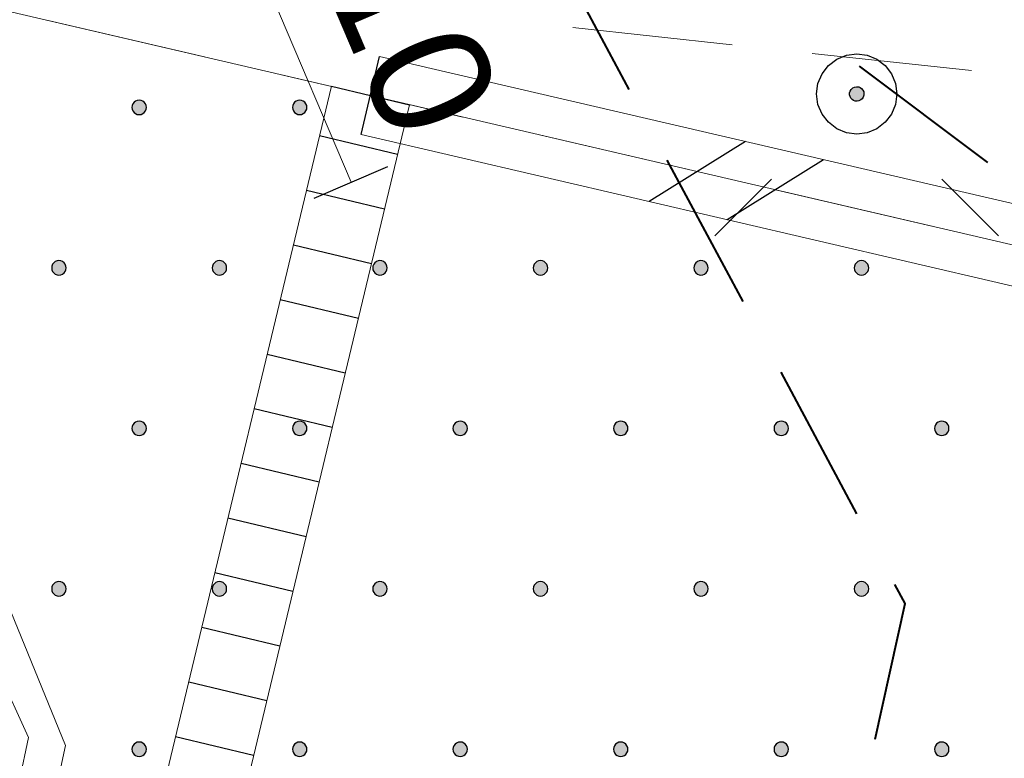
# Model space of a CAD drawing. Header units: metres. Extents: x 7419414 to 7419803, y 5549484 to 5549731.
# Tile 63 of 102: x 7419600.46 to 7419606.59, y 5549575.01 to 5549579.61. Entities that reach past the tile are written whole.
import ezdxf
from ezdxf.enums import TextEntityAlignment as Align

# ---------------------------------------------------------------- set-up
doc = ezdxf.new("R2010")
doc.units = ezdxf.units.M
doc.header["$MEASUREMENT"] = 0
doc.layers.get('0').update_dxf_attribs({"color": 250})
for name, color, linetype, lineweight in [('EGBJ', 7, 'Continuous', 13), ('LINIE ROZGRANICZAJĄCE MPZP', 212, 'Continuous', 0), ('OTDN', 7, 'Continuous', 13), ('OTZT', 7, 'Continuous', 13), ('SUEP', 1, 'Continuous', 13), ('SUKL', 36, 'Continuous', 13), ('SUKP', 36, 'Continuous', 13), ('SUKP_O', 36, 'Continuous', 13), ('sutp', 250, 'Continuous', 0)]:
    doc.layers.add(name, color=color, linetype=linetype, lineweight=lineweight)
doc.styles.add('Arial', font='arial.ttf')

msp = doc.modelspace()

# ---------------------------------------------------------------- hatches: boundary and pattern name
at = {"linetype": 'Continuous'}
for points in [[(7419605.672, 5549579.105), (7419605.6602, 5549579.1061), (7419605.6495, 5549579.1099), (7419605.6405, 5549579.1161), (7419605.6331, 5549579.1242), (7419605.6281, 5549579.1335), (7419605.6254, 5549579.1441), (7419605.6255, 5549579.1565), (7419605.6287, 5549579.1679), (7419605.6352, 5549579.1786), (7419605.6455, 5549579.1878), (7419605.6566, 5549579.1929), (7419605.6689, 5549579.195), (7419605.6819, 5549579.1934), (7419605.6913, 5549579.1897), (7419605.7001, 5549579.1835), (7419605.7081, 5549579.1739), (7419605.7131, 5549579.1629), (7419605.715, 5549579.1511), (7419605.7143, 5549579.1422), (7419605.7106, 5549579.1305), (7419605.7034, 5549579.1199), (7419605.6948, 5549579.1125), (7419605.6838, 5549579.1072)], [(7419601.1996, 5549579.0213), (7419601.1879, 5549579.0228), (7419601.1771, 5549579.0273), (7419601.1678, 5549579.0345), (7419601.1606, 5549579.0438), (7419601.1561, 5549579.0547), (7419601.1546, 5549579.0663), (7419601.1561, 5549579.0779), (7419601.1606, 5549579.0888), (7419601.1678, 5549579.0981), (7419601.1771, 5549579.1053), (7419601.1879, 5549579.1098), (7419601.1996, 5549579.1113), (7419601.2112, 5549579.1098), (7419601.2221, 5549579.1053), (7419601.2314, 5549579.0981), (7419601.2386, 5549579.0888), (7419601.2431, 5549579.0779), (7419601.2446, 5549579.0663), (7419601.2431, 5549579.0547), (7419601.2386, 5549579.0438), (7419601.2314, 5549579.0345), (7419601.2221, 5549579.0273), (7419601.2112, 5549579.0228)], [(7419602.1996, 5549579.0213), (7419602.1879, 5549579.0228), (7419602.1771, 5549579.0273), (7419602.1678, 5549579.0345), (7419602.1606, 5549579.0438), (7419602.1561, 5549579.0547), (7419602.1546, 5549579.0663), (7419602.1561, 5549579.0779), (7419602.1606, 5549579.0888), (7419602.1678, 5549579.0981), (7419602.1771, 5549579.1053), (7419602.1879, 5549579.1098), (7419602.1996, 5549579.1113), (7419602.2112, 5549579.1098), (7419602.2221, 5549579.1053), (7419602.2314, 5549579.0981), (7419602.2386, 5549579.0888), (7419602.2431, 5549579.0779), (7419602.2446, 5549579.0663), (7419602.2431, 5549579.0547), (7419602.2386, 5549579.0438), (7419602.2314, 5549579.0345), (7419602.2221, 5549579.0273), (7419602.2112, 5549579.0228)], [(7419600.6996, 5549578.0213), (7419600.6879, 5549578.0228), (7419600.6771, 5549578.0273), (7419600.6678, 5549578.0345), (7419600.6606, 5549578.0438), (7419600.6561, 5549578.0547), (7419600.6546, 5549578.0663), (7419600.6561, 5549578.0779), (7419600.6606, 5549578.0888), (7419600.6678, 5549578.0981), (7419600.6771, 5549578.1053), (7419600.6879, 5549578.1098), (7419600.6996, 5549578.1113), (7419600.7112, 5549578.1098), (7419600.7221, 5549578.1053), (7419600.7314, 5549578.0981), (7419600.7386, 5549578.0888), (7419600.7431, 5549578.0779), (7419600.7446, 5549578.0663), (7419600.7431, 5549578.0547), (7419600.7386, 5549578.0438), (7419600.7314, 5549578.0345), (7419600.7221, 5549578.0273), (7419600.7112, 5549578.0228)], [(7419601.6996, 5549578.0213), (7419601.6879, 5549578.0228), (7419601.6771, 5549578.0273), (7419601.6678, 5549578.0345), (7419601.6606, 5549578.0438), (7419601.6561, 5549578.0547), (7419601.6546, 5549578.0663), (7419601.6561, 5549578.0779), (7419601.6606, 5549578.0888), (7419601.6678, 5549578.0981), (7419601.6771, 5549578.1053), (7419601.6879, 5549578.1098), (7419601.6996, 5549578.1113), (7419601.7112, 5549578.1098), (7419601.7221, 5549578.1053), (7419601.7314, 5549578.0981), (7419601.7386, 5549578.0888), (7419601.7431, 5549578.0779), (7419601.7446, 5549578.0663), (7419601.7431, 5549578.0547), (7419601.7386, 5549578.0438), (7419601.7314, 5549578.0345), (7419601.7221, 5549578.0273), (7419601.7112, 5549578.0228)], [(7419602.6996, 5549578.0213), (7419602.6879, 5549578.0228), (7419602.6771, 5549578.0273), (7419602.6678, 5549578.0345), (7419602.6606, 5549578.0438), (7419602.6561, 5549578.0547), (7419602.6546, 5549578.0663), (7419602.6561, 5549578.0779), (7419602.6606, 5549578.0888), (7419602.6678, 5549578.0981), (7419602.6771, 5549578.1053), (7419602.6879, 5549578.1098), (7419602.6996, 5549578.1113), (7419602.7112, 5549578.1098), (7419602.7221, 5549578.1053), (7419602.7314, 5549578.0981), (7419602.7386, 5549578.0888), (7419602.7431, 5549578.0779), (7419602.7446, 5549578.0663), (7419602.7431, 5549578.0547), (7419602.7386, 5549578.0438), (7419602.7314, 5549578.0345), (7419602.7221, 5549578.0273), (7419602.7112, 5549578.0228)], [(7419603.6996, 5549578.0213), (7419603.6879, 5549578.0228), (7419603.6771, 5549578.0273), (7419603.6678, 5549578.0345), (7419603.6606, 5549578.0438), (7419603.6561, 5549578.0547), (7419603.6546, 5549578.0663), (7419603.6561, 5549578.0779), (7419603.6606, 5549578.0888), (7419603.6678, 5549578.0981), (7419603.6771, 5549578.1053), (7419603.6879, 5549578.1098), (7419603.6996, 5549578.1113), (7419603.7112, 5549578.1098), (7419603.7221, 5549578.1053), (7419603.7314, 5549578.0981), (7419603.7386, 5549578.0888), (7419603.7431, 5549578.0779), (7419603.7446, 5549578.0663), (7419603.7431, 5549578.0547), (7419603.7386, 5549578.0438), (7419603.7314, 5549578.0345), (7419603.7221, 5549578.0273), (7419603.7112, 5549578.0228)], [(7419604.6996, 5549578.0213), (7419604.6879, 5549578.0228), (7419604.6771, 5549578.0273), (7419604.6678, 5549578.0345), (7419604.6606, 5549578.0438), (7419604.6561, 5549578.0547), (7419604.6546, 5549578.0663), (7419604.6561, 5549578.0779), (7419604.6606, 5549578.0888), (7419604.6678, 5549578.0981), (7419604.6771, 5549578.1053), (7419604.6879, 5549578.1098), (7419604.6996, 5549578.1113), (7419604.7112, 5549578.1098), (7419604.7221, 5549578.1053), (7419604.7314, 5549578.0981), (7419604.7386, 5549578.0888), (7419604.7431, 5549578.0779), (7419604.7446, 5549578.0663), (7419604.7431, 5549578.0547), (7419604.7386, 5549578.0438), (7419604.7314, 5549578.0345), (7419604.7221, 5549578.0273), (7419604.7112, 5549578.0228)], [(7419605.6996, 5549578.0213), (7419605.6879, 5549578.0228), (7419605.6771, 5549578.0273), (7419605.6678, 5549578.0345), (7419605.6606, 5549578.0438), (7419605.6561, 5549578.0547), (7419605.6546, 5549578.0663), (7419605.6561, 5549578.0779), (7419605.6606, 5549578.0888), (7419605.6678, 5549578.0981), (7419605.6771, 5549578.1053), (7419605.6879, 5549578.1098), (7419605.6996, 5549578.1113), (7419605.7112, 5549578.1098), (7419605.7221, 5549578.1053), (7419605.7314, 5549578.0981), (7419605.7386, 5549578.0888), (7419605.7431, 5549578.0779), (7419605.7446, 5549578.0663), (7419605.7431, 5549578.0547), (7419605.7386, 5549578.0438), (7419605.7314, 5549578.0345), (7419605.7221, 5549578.0273), (7419605.7112, 5549578.0228)], [(7419601.1996, 5549577.0213), (7419601.1879, 5549577.0228), (7419601.1771, 5549577.0273), (7419601.1678, 5549577.0345), (7419601.1606, 5549577.0438), (7419601.1561, 5549577.0547), (7419601.1546, 5549577.0663), (7419601.1561, 5549577.0779), (7419601.1606, 5549577.0888), (7419601.1678, 5549577.0981), (7419601.1771, 5549577.1053), (7419601.1879, 5549577.1098), (7419601.1996, 5549577.1113), (7419601.2112, 5549577.1098), (7419601.2221, 5549577.1053), (7419601.2314, 5549577.0981), (7419601.2386, 5549577.0888), (7419601.2431, 5549577.0779), (7419601.2446, 5549577.0663), (7419601.2431, 5549577.0547), (7419601.2386, 5549577.0438), (7419601.2314, 5549577.0345), (7419601.2221, 5549577.0273), (7419601.2112, 5549577.0228)], [(7419602.1996, 5549577.0213), (7419602.1879, 5549577.0228), (7419602.1771, 5549577.0273), (7419602.1678, 5549577.0345), (7419602.1606, 5549577.0438), (7419602.1561, 5549577.0547), (7419602.1546, 5549577.0663), (7419602.1561, 5549577.0779), (7419602.1606, 5549577.0888), (7419602.1678, 5549577.0981), (7419602.1771, 5549577.1053), (7419602.1879, 5549577.1098), (7419602.1996, 5549577.1113), (7419602.2112, 5549577.1098), (7419602.2221, 5549577.1053), (7419602.2314, 5549577.0981), (7419602.2386, 5549577.0888), (7419602.2431, 5549577.0779), (7419602.2446, 5549577.0663), (7419602.2431, 5549577.0547), (7419602.2386, 5549577.0438), (7419602.2314, 5549577.0345), (7419602.2221, 5549577.0273), (7419602.2112, 5549577.0228)], [(7419603.1996, 5549577.0213), (7419603.1879, 5549577.0228), (7419603.1771, 5549577.0273), (7419603.1678, 5549577.0345), (7419603.1606, 5549577.0438), (7419603.1561, 5549577.0547), (7419603.1546, 5549577.0663), (7419603.1561, 5549577.0779), (7419603.1606, 5549577.0888), (7419603.1678, 5549577.0981), (7419603.1771, 5549577.1053), (7419603.1879, 5549577.1098), (7419603.1996, 5549577.1113), (7419603.2112, 5549577.1098), (7419603.2221, 5549577.1053), (7419603.2314, 5549577.0981), (7419603.2386, 5549577.0888), (7419603.2431, 5549577.0779), (7419603.2446, 5549577.0663), (7419603.2431, 5549577.0547), (7419603.2386, 5549577.0438), (7419603.2314, 5549577.0345), (7419603.2221, 5549577.0273), (7419603.2112, 5549577.0228)], [(7419604.1996, 5549577.0213), (7419604.1879, 5549577.0228), (7419604.1771, 5549577.0273), (7419604.1678, 5549577.0345), (7419604.1606, 5549577.0438), (7419604.1561, 5549577.0547), (7419604.1546, 5549577.0663), (7419604.1561, 5549577.0779), (7419604.1606, 5549577.0888), (7419604.1678, 5549577.0981), (7419604.1771, 5549577.1053), (7419604.1879, 5549577.1098), (7419604.1996, 5549577.1113), (7419604.2112, 5549577.1098), (7419604.2221, 5549577.1053), (7419604.2314, 5549577.0981), (7419604.2386, 5549577.0888), (7419604.2431, 5549577.0779), (7419604.2446, 5549577.0663), (7419604.2431, 5549577.0547), (7419604.2386, 5549577.0438), (7419604.2314, 5549577.0345), (7419604.2221, 5549577.0273), (7419604.2112, 5549577.0228)], [(7419605.1996, 5549577.0213), (7419605.1879, 5549577.0228), (7419605.1771, 5549577.0273), (7419605.1678, 5549577.0345), (7419605.1606, 5549577.0438), (7419605.1561, 5549577.0547), (7419605.1546, 5549577.0663), (7419605.1561, 5549577.0779), (7419605.1606, 5549577.0888), (7419605.1678, 5549577.0981), (7419605.1771, 5549577.1053), (7419605.1879, 5549577.1098), (7419605.1996, 5549577.1113), (7419605.2112, 5549577.1098), (7419605.2221, 5549577.1053), (7419605.2314, 5549577.0981), (7419605.2386, 5549577.0888), (7419605.2431, 5549577.0779), (7419605.2446, 5549577.0663), (7419605.2431, 5549577.0547), (7419605.2386, 5549577.0438), (7419605.2314, 5549577.0345), (7419605.2221, 5549577.0273), (7419605.2112, 5549577.0228)], [(7419606.1996, 5549577.0213), (7419606.1879, 5549577.0228), (7419606.1771, 5549577.0273), (7419606.1678, 5549577.0345), (7419606.1606, 5549577.0438), (7419606.1561, 5549577.0547), (7419606.1546, 5549577.0663), (7419606.1561, 5549577.0779), (7419606.1606, 5549577.0888), (7419606.1678, 5549577.0981), (7419606.1771, 5549577.1053), (7419606.1879, 5549577.1098), (7419606.1996, 5549577.1113), (7419606.2112, 5549577.1098), (7419606.2221, 5549577.1053), (7419606.2314, 5549577.0981), (7419606.2386, 5549577.0888), (7419606.2431, 5549577.0779), (7419606.2446, 5549577.0663), (7419606.2431, 5549577.0547), (7419606.2386, 5549577.0438), (7419606.2314, 5549577.0345), (7419606.2221, 5549577.0273), (7419606.2112, 5549577.0228)], [(7419600.6996, 5549576.0213), (7419600.6879, 5549576.0228), (7419600.6771, 5549576.0273), (7419600.6678, 5549576.0345), (7419600.6606, 5549576.0438), (7419600.6561, 5549576.0547), (7419600.6546, 5549576.0663), (7419600.6561, 5549576.0779), (7419600.6606, 5549576.0888), (7419600.6678, 5549576.0981), (7419600.6771, 5549576.1053), (7419600.6879, 5549576.1098), (7419600.6996, 5549576.1113), (7419600.7112, 5549576.1098), (7419600.7221, 5549576.1053), (7419600.7314, 5549576.0981), (7419600.7386, 5549576.0888), (7419600.7431, 5549576.0779), (7419600.7446, 5549576.0663), (7419600.7431, 5549576.0547), (7419600.7386, 5549576.0438), (7419600.7314, 5549576.0345), (7419600.7221, 5549576.0273), (7419600.7112, 5549576.0228)], [(7419601.6996, 5549576.0213), (7419601.6879, 5549576.0228), (7419601.6771, 5549576.0273), (7419601.6678, 5549576.0345), (7419601.6606, 5549576.0438), (7419601.6561, 5549576.0547), (7419601.6546, 5549576.0663), (7419601.6561, 5549576.0779), (7419601.6606, 5549576.0888), (7419601.6678, 5549576.0981), (7419601.6771, 5549576.1053), (7419601.6879, 5549576.1098), (7419601.6996, 5549576.1113), (7419601.7112, 5549576.1098), (7419601.7221, 5549576.1053), (7419601.7314, 5549576.0981), (7419601.7386, 5549576.0888), (7419601.7431, 5549576.0779), (7419601.7446, 5549576.0663), (7419601.7431, 5549576.0547), (7419601.7386, 5549576.0438), (7419601.7314, 5549576.0345), (7419601.7221, 5549576.0273), (7419601.7112, 5549576.0228)], [(7419602.6996, 5549576.0213), (7419602.6879, 5549576.0228), (7419602.6771, 5549576.0273), (7419602.6678, 5549576.0345), (7419602.6606, 5549576.0438), (7419602.6561, 5549576.0547), (7419602.6546, 5549576.0663), (7419602.6561, 5549576.0779), (7419602.6606, 5549576.0888), (7419602.6678, 5549576.0981), (7419602.6771, 5549576.1053), (7419602.6879, 5549576.1098), (7419602.6996, 5549576.1113), (7419602.7112, 5549576.1098), (7419602.7221, 5549576.1053), (7419602.7314, 5549576.0981), (7419602.7386, 5549576.0888), (7419602.7431, 5549576.0779), (7419602.7446, 5549576.0663), (7419602.7431, 5549576.0547), (7419602.7386, 5549576.0438), (7419602.7314, 5549576.0345), (7419602.7221, 5549576.0273), (7419602.7112, 5549576.0228)], [(7419603.6996, 5549576.0213), (7419603.6879, 5549576.0228), (7419603.6771, 5549576.0273), (7419603.6678, 5549576.0345), (7419603.6606, 5549576.0438), (7419603.6561, 5549576.0547), (7419603.6546, 5549576.0663), (7419603.6561, 5549576.0779), (7419603.6606, 5549576.0888), (7419603.6678, 5549576.0981), (7419603.6771, 5549576.1053), (7419603.6879, 5549576.1098), (7419603.6996, 5549576.1113), (7419603.7112, 5549576.1098), (7419603.7221, 5549576.1053), (7419603.7314, 5549576.0981), (7419603.7386, 5549576.0888), (7419603.7431, 5549576.0779), (7419603.7446, 5549576.0663), (7419603.7431, 5549576.0547), (7419603.7386, 5549576.0438), (7419603.7314, 5549576.0345), (7419603.7221, 5549576.0273), (7419603.7112, 5549576.0228)], [(7419604.6996, 5549576.0213), (7419604.6879, 5549576.0228), (7419604.6771, 5549576.0273), (7419604.6678, 5549576.0345), (7419604.6606, 5549576.0438), (7419604.6561, 5549576.0547), (7419604.6546, 5549576.0663), (7419604.6561, 5549576.0779), (7419604.6606, 5549576.0888), (7419604.6678, 5549576.0981), (7419604.6771, 5549576.1053), (7419604.6879, 5549576.1098), (7419604.6996, 5549576.1113), (7419604.7112, 5549576.1098), (7419604.7221, 5549576.1053), (7419604.7314, 5549576.0981), (7419604.7386, 5549576.0888), (7419604.7431, 5549576.0779), (7419604.7446, 5549576.0663), (7419604.7431, 5549576.0547), (7419604.7386, 5549576.0438), (7419604.7314, 5549576.0345), (7419604.7221, 5549576.0273), (7419604.7112, 5549576.0228)], [(7419605.6996, 5549576.0213), (7419605.6879, 5549576.0228), (7419605.6771, 5549576.0273), (7419605.6678, 5549576.0345), (7419605.6606, 5549576.0438), (7419605.6561, 5549576.0547), (7419605.6546, 5549576.0663), (7419605.6561, 5549576.0779), (7419605.6606, 5549576.0888), (7419605.6678, 5549576.0981), (7419605.6771, 5549576.1053), (7419605.6879, 5549576.1098), (7419605.6996, 5549576.1113), (7419605.7112, 5549576.1098), (7419605.7221, 5549576.1053), (7419605.7314, 5549576.0981), (7419605.7386, 5549576.0888), (7419605.7431, 5549576.0779), (7419605.7446, 5549576.0663), (7419605.7431, 5549576.0547), (7419605.7386, 5549576.0438), (7419605.7314, 5549576.0345), (7419605.7221, 5549576.0273), (7419605.7112, 5549576.0228)], [(7419601.1996, 5549575.0213), (7419601.1879, 5549575.0228), (7419601.1771, 5549575.0273), (7419601.1678, 5549575.0345), (7419601.1606, 5549575.0438), (7419601.1561, 5549575.0547), (7419601.1546, 5549575.0663), (7419601.1561, 5549575.0779), (7419601.1606, 5549575.0888), (7419601.1678, 5549575.0981), (7419601.1771, 5549575.1053), (7419601.1879, 5549575.1098), (7419601.1996, 5549575.1113), (7419601.2112, 5549575.1098), (7419601.2221, 5549575.1053), (7419601.2314, 5549575.0981), (7419601.2386, 5549575.0888), (7419601.2431, 5549575.0779), (7419601.2446, 5549575.0663), (7419601.2431, 5549575.0547), (7419601.2386, 5549575.0438), (7419601.2314, 5549575.0345), (7419601.2221, 5549575.0273), (7419601.2112, 5549575.0228)], [(7419602.1996, 5549575.0213), (7419602.1879, 5549575.0228), (7419602.1771, 5549575.0273), (7419602.1678, 5549575.0345), (7419602.1606, 5549575.0438), (7419602.1561, 5549575.0547), (7419602.1546, 5549575.0663), (7419602.1561, 5549575.0779), (7419602.1606, 5549575.0888), (7419602.1678, 5549575.0981), (7419602.1771, 5549575.1053), (7419602.1879, 5549575.1098), (7419602.1996, 5549575.1113), (7419602.2112, 5549575.1098), (7419602.2221, 5549575.1053), (7419602.2314, 5549575.0981), (7419602.2386, 5549575.0888), (7419602.2431, 5549575.0779), (7419602.2446, 5549575.0663), (7419602.2431, 5549575.0547), (7419602.2386, 5549575.0438), (7419602.2314, 5549575.0345), (7419602.2221, 5549575.0273), (7419602.2112, 5549575.0228)], [(7419603.1996, 5549575.0213), (7419603.1879, 5549575.0228), (7419603.1771, 5549575.0273), (7419603.1678, 5549575.0345), (7419603.1606, 5549575.0438), (7419603.1561, 5549575.0547), (7419603.1546, 5549575.0663), (7419603.1561, 5549575.0779), (7419603.1606, 5549575.0888), (7419603.1678, 5549575.0981), (7419603.1771, 5549575.1053), (7419603.1879, 5549575.1098), (7419603.1996, 5549575.1113), (7419603.2112, 5549575.1098), (7419603.2221, 5549575.1053), (7419603.2314, 5549575.0981), (7419603.2386, 5549575.0888), (7419603.2431, 5549575.0779), (7419603.2446, 5549575.0663), (7419603.2431, 5549575.0547), (7419603.2386, 5549575.0438), (7419603.2314, 5549575.0345), (7419603.2221, 5549575.0273), (7419603.2112, 5549575.0228)], [(7419604.1996, 5549575.0213), (7419604.1879, 5549575.0228), (7419604.1771, 5549575.0273), (7419604.1678, 5549575.0345), (7419604.1606, 5549575.0438), (7419604.1561, 5549575.0547), (7419604.1546, 5549575.0663), (7419604.1561, 5549575.0779), (7419604.1606, 5549575.0888), (7419604.1678, 5549575.0981), (7419604.1771, 5549575.1053), (7419604.1879, 5549575.1098), (7419604.1996, 5549575.1113), (7419604.2112, 5549575.1098), (7419604.2221, 5549575.1053), (7419604.2314, 5549575.0981), (7419604.2386, 5549575.0888), (7419604.2431, 5549575.0779), (7419604.2446, 5549575.0663), (7419604.2431, 5549575.0547), (7419604.2386, 5549575.0438), (7419604.2314, 5549575.0345), (7419604.2221, 5549575.0273), (7419604.2112, 5549575.0228)], [(7419605.1996, 5549575.0213), (7419605.1879, 5549575.0228), (7419605.1771, 5549575.0273), (7419605.1678, 5549575.0345), (7419605.1606, 5549575.0438), (7419605.1561, 5549575.0547), (7419605.1546, 5549575.0663), (7419605.1561, 5549575.0779), (7419605.1606, 5549575.0888), (7419605.1678, 5549575.0981), (7419605.1771, 5549575.1053), (7419605.1879, 5549575.1098), (7419605.1996, 5549575.1113), (7419605.2112, 5549575.1098), (7419605.2221, 5549575.1053), (7419605.2314, 5549575.0981), (7419605.2386, 5549575.0888), (7419605.2431, 5549575.0779), (7419605.2446, 5549575.0663), (7419605.2431, 5549575.0547), (7419605.2386, 5549575.0438), (7419605.2314, 5549575.0345), (7419605.2221, 5549575.0273), (7419605.2112, 5549575.0228)], [(7419606.1996, 5549575.0213), (7419606.1879, 5549575.0228), (7419606.1771, 5549575.0273), (7419606.1678, 5549575.0345), (7419606.1606, 5549575.0438), (7419606.1561, 5549575.0547), (7419606.1546, 5549575.0663), (7419606.1561, 5549575.0779), (7419606.1606, 5549575.0888), (7419606.1678, 5549575.0981), (7419606.1771, 5549575.1053), (7419606.1879, 5549575.1098), (7419606.1996, 5549575.1113), (7419606.2112, 5549575.1098), (7419606.2221, 5549575.1053), (7419606.2314, 5549575.0981), (7419606.2386, 5549575.0888), (7419606.2431, 5549575.0779), (7419606.2446, 5549575.0663), (7419606.2431, 5549575.0547), (7419606.2386, 5549575.0438), (7419606.2314, 5549575.0345), (7419606.2221, 5549575.0273), (7419606.2112, 5549575.0228)]]:
    msp.add_hatch(color=0, dxfattribs=at).paths.add_polyline_path(points)

# ---------------------------------------------------------------- linework, layer by layer
at = {"color": 0, "linetype": 'Continuous'}
for p, q in [((7419602.5834, 5549578.8965), (7419602.6966, 5549579.3835)), ((7419602.3969, 5549579.1982), (7419602.8831, 5549579.0818)), ((7419602.3233, 5549578.891), (7419602.8095, 5549578.7746)), ((7419602.3233, 5549578.891), (7419602.8095, 5549578.7746)), ((7419604.9766, 5549578.8535), (7419604.3764, 5549578.4797)), ((7419604.9766, 5549578.8535), (7419604.3764, 5549578.4797)), ((7419605.4636, 5549578.7403), (7419604.8634, 5549578.3665)), ((7419605.4636, 5549578.7403), (7419604.8634, 5549578.3665)), ((7419602.2903, 5549578.5014), (7419602.7497, 5549578.6986)), ((7419604.7861, 5549578.2661), (7419605.1397, 5549578.6197)), ((7419606.5539, 5549578.2661), (7419606.2003, 5549578.6197)), ((7419602.2418, 5549578.5507), (7419602.728, 5549578.4342)), ((7419602.2418, 5549578.5507), (7419602.728, 5549578.4342)), ((7419602.1603, 5549578.2103), (7419602.6465, 5549578.0938)), ((7419602.1603, 5549578.2103), (7419602.6465, 5549578.0938)), ((7419602.0787, 5549577.8699), (7419602.565, 5549577.7534)), ((7419602.0787, 5549577.8699), (7419602.565, 5549577.7534)), ((7419601.9972, 5549577.5295), (7419602.4835, 5549577.4131)), ((7419601.9972, 5549577.5295), (7419602.4835, 5549577.4131)), ((7419601.9157, 5549577.1892), (7419602.4019, 5549577.0727)), ((7419601.9157, 5549577.1892), (7419602.4019, 5549577.0727)), ((7419601.8342, 5549576.8488), (7419602.3204, 5549576.7323)), ((7419601.8342, 5549576.8488), (7419602.3204, 5549576.7323)), ((7419601.7526, 5549576.5084), (7419602.2389, 5549576.392)), ((7419601.7526, 5549576.5084), (7419602.2389, 5549576.392)), ((7419601.6711, 5549576.168), (7419602.1574, 5549576.0516)), ((7419601.6711, 5549576.168), (7419602.1574, 5549576.0516)), ((7419601.5896, 5549575.8277), (7419602.0758, 5549575.7112)), ((7419601.5896, 5549575.8277), (7419602.0758, 5549575.7112)), ((7419601.5081, 5549575.4873), (7419601.9943, 5549575.3708)), ((7419601.5081, 5549575.4873), (7419601.9943, 5549575.3708)), ((7419601.4265, 5549575.1469), (7419601.9128, 5549575.0305)), ((7419601.4265, 5549575.1469), (7419601.9128, 5549575.0305))]:
    msp.add_line(p, q, dxfattribs=at)
at = {"color": 0, "linetype": 'Continuous', "flags": 128}
for points in [[(7419605.67, 5549579.4), (7419605.7347, 5549579.3915), (7419605.795, 5549579.3665), (7419605.8468, 5549579.3268), (7419605.8865, 5549579.275), (7419605.9115, 5549579.2147), (7419605.92, 5549579.15), (7419605.9115, 5549579.0853), (7419605.8865, 5549579.025), (7419605.8468, 5549578.9732), (7419605.795, 5549578.9335), (7419605.7347, 5549578.9085), (7419605.67, 5549578.9), (7419605.6053, 5549578.9085), (7419605.545, 5549578.9335), (7419605.4932, 5549578.9732), (7419605.4535, 5549579.025), (7419605.4285, 5549579.0853), (7419605.42, 5549579.15), (7419605.4285, 5549579.2147), (7419605.4535, 5549579.275), (7419605.4932, 5549579.3268), (7419605.545, 5549579.3665), (7419605.6053, 5549579.3915), (7419605.67, 5549579.4)], [(7419605.6689, 5549579.195), (7419605.6819, 5549579.1934), (7419605.6913, 5549579.1897), (7419605.7001, 5549579.1835), (7419605.7081, 5549579.1739), (7419605.7131, 5549579.1629), (7419605.715, 5549579.1511), (7419605.7143, 5549579.1422), (7419605.7106, 5549579.1305), (7419605.7034, 5549579.1199), (7419605.6948, 5549579.1125), (7419605.6838, 5549579.1072), (7419605.672, 5549579.105), (7419605.6602, 5549579.1061), (7419605.6495, 5549579.1099), (7419605.6405, 5549579.1161), (7419605.6331, 5549579.1242), (7419605.6281, 5549579.1335), (7419605.6254, 5549579.1441), (7419605.6255, 5549579.1565), (7419605.6287, 5549579.1679), (7419605.6352, 5549579.1786), (7419605.6455, 5549579.1878), (7419605.6566, 5549579.1929), (7419605.6689, 5549579.195)], [(7419601.1546, 5549579.0663), (7419601.1561, 5549579.0547), (7419601.1606, 5549579.0438), (7419601.1678, 5549579.0345), (7419601.1771, 5549579.0273), (7419601.1879, 5549579.0228), (7419601.1996, 5549579.0213), (7419601.2112, 5549579.0228), (7419601.2221, 5549579.0273), (7419601.2314, 5549579.0345), (7419601.2386, 5549579.0438), (7419601.2431, 5549579.0547), (7419601.2446, 5549579.0663), (7419601.2431, 5549579.0779), (7419601.2386, 5549579.0888), (7419601.2314, 5549579.0981), (7419601.2221, 5549579.1053), (7419601.2112, 5549579.1098), (7419601.1996, 5549579.1113), (7419601.1879, 5549579.1098), (7419601.1771, 5549579.1053), (7419601.1678, 5549579.0981), (7419601.1606, 5549579.0888), (7419601.1561, 5549579.0779), (7419601.1546, 5549579.0663)], [(7419602.1546, 5549579.0663), (7419602.1561, 5549579.0547), (7419602.1606, 5549579.0438), (7419602.1678, 5549579.0345), (7419602.1771, 5549579.0273), (7419602.1879, 5549579.0228), (7419602.1996, 5549579.0213), (7419602.2112, 5549579.0228), (7419602.2221, 5549579.0273), (7419602.2314, 5549579.0345), (7419602.2386, 5549579.0438), (7419602.2431, 5549579.0547), (7419602.2446, 5549579.0663), (7419602.2431, 5549579.0779), (7419602.2386, 5549579.0888), (7419602.2314, 5549579.0981), (7419602.2221, 5549579.1053), (7419602.2112, 5549579.1098), (7419602.1996, 5549579.1113), (7419602.1879, 5549579.1098), (7419602.1771, 5549579.1053), (7419602.1678, 5549579.0981), (7419602.1606, 5549579.0888), (7419602.1561, 5549579.0779), (7419602.1546, 5549579.0663)], [(7419600.6546, 5549578.0663), (7419600.6561, 5549578.0547), (7419600.6606, 5549578.0438), (7419600.6678, 5549578.0345), (7419600.6771, 5549578.0273), (7419600.6879, 5549578.0228), (7419600.6996, 5549578.0213), (7419600.7112, 5549578.0228), (7419600.7221, 5549578.0273), (7419600.7314, 5549578.0345), (7419600.7386, 5549578.0438), (7419600.7431, 5549578.0547), (7419600.7446, 5549578.0663), (7419600.7431, 5549578.0779), (7419600.7386, 5549578.0888), (7419600.7314, 5549578.0981), (7419600.7221, 5549578.1053), (7419600.7112, 5549578.1098), (7419600.6996, 5549578.1113), (7419600.6879, 5549578.1098), (7419600.6771, 5549578.1053), (7419600.6678, 5549578.0981), (7419600.6606, 5549578.0888), (7419600.6561, 5549578.0779), (7419600.6546, 5549578.0663)], [(7419601.6546, 5549578.0663), (7419601.6561, 5549578.0547), (7419601.6606, 5549578.0438), (7419601.6678, 5549578.0345), (7419601.6771, 5549578.0273), (7419601.6879, 5549578.0228), (7419601.6996, 5549578.0213), (7419601.7112, 5549578.0228), (7419601.7221, 5549578.0273), (7419601.7314, 5549578.0345), (7419601.7386, 5549578.0438), (7419601.7431, 5549578.0547), (7419601.7446, 5549578.0663), (7419601.7431, 5549578.0779), (7419601.7386, 5549578.0888), (7419601.7314, 5549578.0981), (7419601.7221, 5549578.1053), (7419601.7112, 5549578.1098), (7419601.6996, 5549578.1113), (7419601.6879, 5549578.1098), (7419601.6771, 5549578.1053), (7419601.6678, 5549578.0981), (7419601.6606, 5549578.0888), (7419601.6561, 5549578.0779), (7419601.6546, 5549578.0663)], [(7419602.6546, 5549578.0663), (7419602.6561, 5549578.0547), (7419602.6606, 5549578.0438), (7419602.6678, 5549578.0345), (7419602.6771, 5549578.0273), (7419602.6879, 5549578.0228), (7419602.6996, 5549578.0213), (7419602.7112, 5549578.0228), (7419602.7221, 5549578.0273), (7419602.7314, 5549578.0345), (7419602.7386, 5549578.0438), (7419602.7431, 5549578.0547), (7419602.7446, 5549578.0663), (7419602.7431, 5549578.0779), (7419602.7386, 5549578.0888), (7419602.7314, 5549578.0981), (7419602.7221, 5549578.1053), (7419602.7112, 5549578.1098), (7419602.6996, 5549578.1113), (7419602.6879, 5549578.1098), (7419602.6771, 5549578.1053), (7419602.6678, 5549578.0981), (7419602.6606, 5549578.0888), (7419602.6561, 5549578.0779), (7419602.6546, 5549578.0663)], [(7419603.6546, 5549578.0663), (7419603.6561, 5549578.0547), (7419603.6606, 5549578.0438), (7419603.6678, 5549578.0345), (7419603.6771, 5549578.0273), (7419603.6879, 5549578.0228), (7419603.6996, 5549578.0213), (7419603.7112, 5549578.0228), (7419603.7221, 5549578.0273), (7419603.7314, 5549578.0345), (7419603.7386, 5549578.0438), (7419603.7431, 5549578.0547), (7419603.7446, 5549578.0663), (7419603.7431, 5549578.0779), (7419603.7386, 5549578.0888), (7419603.7314, 5549578.0981), (7419603.7221, 5549578.1053), (7419603.7112, 5549578.1098), (7419603.6996, 5549578.1113), (7419603.6879, 5549578.1098), (7419603.6771, 5549578.1053), (7419603.6678, 5549578.0981), (7419603.6606, 5549578.0888), (7419603.6561, 5549578.0779), (7419603.6546, 5549578.0663)], [(7419604.6546, 5549578.0663), (7419604.6561, 5549578.0547), (7419604.6606, 5549578.0438), (7419604.6678, 5549578.0345), (7419604.6771, 5549578.0273), (7419604.6879, 5549578.0228), (7419604.6996, 5549578.0213), (7419604.7112, 5549578.0228), (7419604.7221, 5549578.0273), (7419604.7314, 5549578.0345), (7419604.7386, 5549578.0438), (7419604.7431, 5549578.0547), (7419604.7446, 5549578.0663), (7419604.7431, 5549578.0779), (7419604.7386, 5549578.0888), (7419604.7314, 5549578.0981), (7419604.7221, 5549578.1053), (7419604.7112, 5549578.1098), (7419604.6996, 5549578.1113), (7419604.6879, 5549578.1098), (7419604.6771, 5549578.1053), (7419604.6678, 5549578.0981), (7419604.6606, 5549578.0888), (7419604.6561, 5549578.0779), (7419604.6546, 5549578.0663)], [(7419605.6546, 5549578.0663), (7419605.6561, 5549578.0547), (7419605.6606, 5549578.0438), (7419605.6678, 5549578.0345), (7419605.6771, 5549578.0273), (7419605.6879, 5549578.0228), (7419605.6996, 5549578.0213), (7419605.7112, 5549578.0228), (7419605.7221, 5549578.0273), (7419605.7314, 5549578.0345), (7419605.7386, 5549578.0438), (7419605.7431, 5549578.0547), (7419605.7446, 5549578.0663), (7419605.7431, 5549578.0779), (7419605.7386, 5549578.0888), (7419605.7314, 5549578.0981), (7419605.7221, 5549578.1053), (7419605.7112, 5549578.1098), (7419605.6996, 5549578.1113), (7419605.6879, 5549578.1098), (7419605.6771, 5549578.1053), (7419605.6678, 5549578.0981), (7419605.6606, 5549578.0888), (7419605.6561, 5549578.0779), (7419605.6546, 5549578.0663)], [(7419601.1546, 5549577.0663), (7419601.1561, 5549577.0547), (7419601.1606, 5549577.0438), (7419601.1678, 5549577.0345), (7419601.1771, 5549577.0273), (7419601.1879, 5549577.0228), (7419601.1996, 5549577.0213), (7419601.2112, 5549577.0228), (7419601.2221, 5549577.0273), (7419601.2314, 5549577.0345), (7419601.2386, 5549577.0438), (7419601.2431, 5549577.0547), (7419601.2446, 5549577.0663), (7419601.2431, 5549577.0779), (7419601.2386, 5549577.0888), (7419601.2314, 5549577.0981), (7419601.2221, 5549577.1053), (7419601.2112, 5549577.1098), (7419601.1996, 5549577.1113), (7419601.1879, 5549577.1098), (7419601.1771, 5549577.1053), (7419601.1678, 5549577.0981), (7419601.1606, 5549577.0888), (7419601.1561, 5549577.0779), (7419601.1546, 5549577.0663)], [(7419602.1546, 5549577.0663), (7419602.1561, 5549577.0547), (7419602.1606, 5549577.0438), (7419602.1678, 5549577.0345), (7419602.1771, 5549577.0273), (7419602.1879, 5549577.0228), (7419602.1996, 5549577.0213), (7419602.2112, 5549577.0228), (7419602.2221, 5549577.0273), (7419602.2314, 5549577.0345), (7419602.2386, 5549577.0438), (7419602.2431, 5549577.0547), (7419602.2446, 5549577.0663), (7419602.2431, 5549577.0779), (7419602.2386, 5549577.0888), (7419602.2314, 5549577.0981), (7419602.2221, 5549577.1053), (7419602.2112, 5549577.1098), (7419602.1996, 5549577.1113), (7419602.1879, 5549577.1098), (7419602.1771, 5549577.1053), (7419602.1678, 5549577.0981), (7419602.1606, 5549577.0888), (7419602.1561, 5549577.0779), (7419602.1546, 5549577.0663)], [(7419603.1546, 5549577.0663), (7419603.1561, 5549577.0547), (7419603.1606, 5549577.0438), (7419603.1678, 5549577.0345), (7419603.1771, 5549577.0273), (7419603.1879, 5549577.0228), (7419603.1996, 5549577.0213), (7419603.2112, 5549577.0228), (7419603.2221, 5549577.0273), (7419603.2314, 5549577.0345), (7419603.2386, 5549577.0438), (7419603.2431, 5549577.0547), (7419603.2446, 5549577.0663), (7419603.2431, 5549577.0779), (7419603.2386, 5549577.0888), (7419603.2314, 5549577.0981), (7419603.2221, 5549577.1053), (7419603.2112, 5549577.1098), (7419603.1996, 5549577.1113), (7419603.1879, 5549577.1098), (7419603.1771, 5549577.1053), (7419603.1678, 5549577.0981), (7419603.1606, 5549577.0888), (7419603.1561, 5549577.0779), (7419603.1546, 5549577.0663)], [(7419604.1546, 5549577.0663), (7419604.1561, 5549577.0547), (7419604.1606, 5549577.0438), (7419604.1678, 5549577.0345), (7419604.1771, 5549577.0273), (7419604.1879, 5549577.0228), (7419604.1996, 5549577.0213), (7419604.2112, 5549577.0228), (7419604.2221, 5549577.0273), (7419604.2314, 5549577.0345), (7419604.2386, 5549577.0438), (7419604.2431, 5549577.0547), (7419604.2446, 5549577.0663), (7419604.2431, 5549577.0779), (7419604.2386, 5549577.0888), (7419604.2314, 5549577.0981), (7419604.2221, 5549577.1053), (7419604.2112, 5549577.1098), (7419604.1996, 5549577.1113), (7419604.1879, 5549577.1098), (7419604.1771, 5549577.1053), (7419604.1678, 5549577.0981), (7419604.1606, 5549577.0888), (7419604.1561, 5549577.0779), (7419604.1546, 5549577.0663)], [(7419605.1546, 5549577.0663), (7419605.1561, 5549577.0547), (7419605.1606, 5549577.0438), (7419605.1678, 5549577.0345), (7419605.1771, 5549577.0273), (7419605.1879, 5549577.0228), (7419605.1996, 5549577.0213), (7419605.2112, 5549577.0228), (7419605.2221, 5549577.0273), (7419605.2314, 5549577.0345), (7419605.2386, 5549577.0438), (7419605.2431, 5549577.0547), (7419605.2446, 5549577.0663), (7419605.2431, 5549577.0779), (7419605.2386, 5549577.0888), (7419605.2314, 5549577.0981), (7419605.2221, 5549577.1053), (7419605.2112, 5549577.1098), (7419605.1996, 5549577.1113), (7419605.1879, 5549577.1098), (7419605.1771, 5549577.1053), (7419605.1678, 5549577.0981), (7419605.1606, 5549577.0888), (7419605.1561, 5549577.0779), (7419605.1546, 5549577.0663)], [(7419606.1546, 5549577.0663), (7419606.1561, 5549577.0547), (7419606.1606, 5549577.0438), (7419606.1678, 5549577.0345), (7419606.1771, 5549577.0273), (7419606.1879, 5549577.0228), (7419606.1996, 5549577.0213), (7419606.2112, 5549577.0228), (7419606.2221, 5549577.0273), (7419606.2314, 5549577.0345), (7419606.2386, 5549577.0438), (7419606.2431, 5549577.0547), (7419606.2446, 5549577.0663), (7419606.2431, 5549577.0779), (7419606.2386, 5549577.0888), (7419606.2314, 5549577.0981), (7419606.2221, 5549577.1053), (7419606.2112, 5549577.1098), (7419606.1996, 5549577.1113), (7419606.1879, 5549577.1098), (7419606.1771, 5549577.1053), (7419606.1678, 5549577.0981), (7419606.1606, 5549577.0888), (7419606.1561, 5549577.0779), (7419606.1546, 5549577.0663)], [(7419600.6546, 5549576.0663), (7419600.6561, 5549576.0547), (7419600.6606, 5549576.0438), (7419600.6678, 5549576.0345), (7419600.6771, 5549576.0273), (7419600.6879, 5549576.0228), (7419600.6996, 5549576.0213), (7419600.7112, 5549576.0228), (7419600.7221, 5549576.0273), (7419600.7314, 5549576.0345), (7419600.7386, 5549576.0438), (7419600.7431, 5549576.0547), (7419600.7446, 5549576.0663), (7419600.7431, 5549576.0779), (7419600.7386, 5549576.0888), (7419600.7314, 5549576.0981), (7419600.7221, 5549576.1053), (7419600.7112, 5549576.1098), (7419600.6996, 5549576.1113), (7419600.6879, 5549576.1098), (7419600.6771, 5549576.1053), (7419600.6678, 5549576.0981), (7419600.6606, 5549576.0888), (7419600.6561, 5549576.0779), (7419600.6546, 5549576.0663)], [(7419601.6546, 5549576.0663), (7419601.6561, 5549576.0547), (7419601.6606, 5549576.0438), (7419601.6678, 5549576.0345), (7419601.6771, 5549576.0273), (7419601.6879, 5549576.0228), (7419601.6996, 5549576.0213), (7419601.7112, 5549576.0228), (7419601.7221, 5549576.0273), (7419601.7314, 5549576.0345), (7419601.7386, 5549576.0438), (7419601.7431, 5549576.0547), (7419601.7446, 5549576.0663), (7419601.7431, 5549576.0779), (7419601.7386, 5549576.0888), (7419601.7314, 5549576.0981), (7419601.7221, 5549576.1053), (7419601.7112, 5549576.1098), (7419601.6996, 5549576.1113), (7419601.6879, 5549576.1098), (7419601.6771, 5549576.1053), (7419601.6678, 5549576.0981), (7419601.6606, 5549576.0888), (7419601.6561, 5549576.0779), (7419601.6546, 5549576.0663)], [(7419602.6546, 5549576.0663), (7419602.6561, 5549576.0547), (7419602.6606, 5549576.0438), (7419602.6678, 5549576.0345), (7419602.6771, 5549576.0273), (7419602.6879, 5549576.0228), (7419602.6996, 5549576.0213), (7419602.7112, 5549576.0228), (7419602.7221, 5549576.0273), (7419602.7314, 5549576.0345), (7419602.7386, 5549576.0438), (7419602.7431, 5549576.0547), (7419602.7446, 5549576.0663), (7419602.7431, 5549576.0779), (7419602.7386, 5549576.0888), (7419602.7314, 5549576.0981), (7419602.7221, 5549576.1053), (7419602.7112, 5549576.1098), (7419602.6996, 5549576.1113), (7419602.6879, 5549576.1098), (7419602.6771, 5549576.1053), (7419602.6678, 5549576.0981), (7419602.6606, 5549576.0888), (7419602.6561, 5549576.0779), (7419602.6546, 5549576.0663)], [(7419603.6546, 5549576.0663), (7419603.6561, 5549576.0547), (7419603.6606, 5549576.0438), (7419603.6678, 5549576.0345), (7419603.6771, 5549576.0273), (7419603.6879, 5549576.0228), (7419603.6996, 5549576.0213), (7419603.7112, 5549576.0228), (7419603.7221, 5549576.0273), (7419603.7314, 5549576.0345), (7419603.7386, 5549576.0438), (7419603.7431, 5549576.0547), (7419603.7446, 5549576.0663), (7419603.7431, 5549576.0779), (7419603.7386, 5549576.0888), (7419603.7314, 5549576.0981), (7419603.7221, 5549576.1053), (7419603.7112, 5549576.1098), (7419603.6996, 5549576.1113), (7419603.6879, 5549576.1098), (7419603.6771, 5549576.1053), (7419603.6678, 5549576.0981), (7419603.6606, 5549576.0888), (7419603.6561, 5549576.0779), (7419603.6546, 5549576.0663)], [(7419604.6546, 5549576.0663), (7419604.6561, 5549576.0547), (7419604.6606, 5549576.0438), (7419604.6678, 5549576.0345), (7419604.6771, 5549576.0273), (7419604.6879, 5549576.0228), (7419604.6996, 5549576.0213), (7419604.7112, 5549576.0228), (7419604.7221, 5549576.0273), (7419604.7314, 5549576.0345), (7419604.7386, 5549576.0438), (7419604.7431, 5549576.0547), (7419604.7446, 5549576.0663), (7419604.7431, 5549576.0779), (7419604.7386, 5549576.0888), (7419604.7314, 5549576.0981), (7419604.7221, 5549576.1053), (7419604.7112, 5549576.1098), (7419604.6996, 5549576.1113), (7419604.6879, 5549576.1098), (7419604.6771, 5549576.1053), (7419604.6678, 5549576.0981), (7419604.6606, 5549576.0888), (7419604.6561, 5549576.0779), (7419604.6546, 5549576.0663)], [(7419605.6546, 5549576.0663), (7419605.6561, 5549576.0547), (7419605.6606, 5549576.0438), (7419605.6678, 5549576.0345), (7419605.6771, 5549576.0273), (7419605.6879, 5549576.0228), (7419605.6996, 5549576.0213), (7419605.7112, 5549576.0228), (7419605.7221, 5549576.0273), (7419605.7314, 5549576.0345), (7419605.7386, 5549576.0438), (7419605.7431, 5549576.0547), (7419605.7446, 5549576.0663), (7419605.7431, 5549576.0779), (7419605.7386, 5549576.0888), (7419605.7314, 5549576.0981), (7419605.7221, 5549576.1053), (7419605.7112, 5549576.1098), (7419605.6996, 5549576.1113), (7419605.6879, 5549576.1098), (7419605.6771, 5549576.1053), (7419605.6678, 5549576.0981), (7419605.6606, 5549576.0888), (7419605.6561, 5549576.0779), (7419605.6546, 5549576.0663)], [(7419601.1546, 5549575.0663), (7419601.1561, 5549575.0547), (7419601.1606, 5549575.0438), (7419601.1678, 5549575.0345), (7419601.1771, 5549575.0273), (7419601.1879, 5549575.0228), (7419601.1996, 5549575.0213), (7419601.2112, 5549575.0228), (7419601.2221, 5549575.0273), (7419601.2314, 5549575.0345), (7419601.2386, 5549575.0438), (7419601.2431, 5549575.0547), (7419601.2446, 5549575.0663), (7419601.2431, 5549575.0779), (7419601.2386, 5549575.0888), (7419601.2314, 5549575.0981), (7419601.2221, 5549575.1053), (7419601.2112, 5549575.1098), (7419601.1996, 5549575.1113), (7419601.1879, 5549575.1098), (7419601.1771, 5549575.1053), (7419601.1678, 5549575.0981), (7419601.1606, 5549575.0888), (7419601.1561, 5549575.0779), (7419601.1546, 5549575.0663)], [(7419602.1546, 5549575.0663), (7419602.1561, 5549575.0547), (7419602.1606, 5549575.0438), (7419602.1678, 5549575.0345), (7419602.1771, 5549575.0273), (7419602.1879, 5549575.0228), (7419602.1996, 5549575.0213), (7419602.2112, 5549575.0228), (7419602.2221, 5549575.0273), (7419602.2314, 5549575.0345), (7419602.2386, 5549575.0438), (7419602.2431, 5549575.0547), (7419602.2446, 5549575.0663), (7419602.2431, 5549575.0779), (7419602.2386, 5549575.0888), (7419602.2314, 5549575.0981), (7419602.2221, 5549575.1053), (7419602.2112, 5549575.1098), (7419602.1996, 5549575.1113), (7419602.1879, 5549575.1098), (7419602.1771, 5549575.1053), (7419602.1678, 5549575.0981), (7419602.1606, 5549575.0888), (7419602.1561, 5549575.0779), (7419602.1546, 5549575.0663)], [(7419603.1546, 5549575.0663), (7419603.1561, 5549575.0547), (7419603.1606, 5549575.0438), (7419603.1678, 5549575.0345), (7419603.1771, 5549575.0273), (7419603.1879, 5549575.0228), (7419603.1996, 5549575.0213), (7419603.2112, 5549575.0228), (7419603.2221, 5549575.0273), (7419603.2314, 5549575.0345), (7419603.2386, 5549575.0438), (7419603.2431, 5549575.0547), (7419603.2446, 5549575.0663), (7419603.2431, 5549575.0779), (7419603.2386, 5549575.0888), (7419603.2314, 5549575.0981), (7419603.2221, 5549575.1053), (7419603.2112, 5549575.1098), (7419603.1996, 5549575.1113), (7419603.1879, 5549575.1098), (7419603.1771, 5549575.1053), (7419603.1678, 5549575.0981), (7419603.1606, 5549575.0888), (7419603.1561, 5549575.0779), (7419603.1546, 5549575.0663)], [(7419604.1546, 5549575.0663), (7419604.1561, 5549575.0547), (7419604.1606, 5549575.0438), (7419604.1678, 5549575.0345), (7419604.1771, 5549575.0273), (7419604.1879, 5549575.0228), (7419604.1996, 5549575.0213), (7419604.2112, 5549575.0228), (7419604.2221, 5549575.0273), (7419604.2314, 5549575.0345), (7419604.2386, 5549575.0438), (7419604.2431, 5549575.0547), (7419604.2446, 5549575.0663), (7419604.2431, 5549575.0779), (7419604.2386, 5549575.0888), (7419604.2314, 5549575.0981), (7419604.2221, 5549575.1053), (7419604.2112, 5549575.1098), (7419604.1996, 5549575.1113), (7419604.1879, 5549575.1098), (7419604.1771, 5549575.1053), (7419604.1678, 5549575.0981), (7419604.1606, 5549575.0888), (7419604.1561, 5549575.0779), (7419604.1546, 5549575.0663)], [(7419605.1546, 5549575.0663), (7419605.1561, 5549575.0547), (7419605.1606, 5549575.0438), (7419605.1678, 5549575.0345), (7419605.1771, 5549575.0273), (7419605.1879, 5549575.0228), (7419605.1996, 5549575.0213), (7419605.2112, 5549575.0228), (7419605.2221, 5549575.0273), (7419605.2314, 5549575.0345), (7419605.2386, 5549575.0438), (7419605.2431, 5549575.0547), (7419605.2446, 5549575.0663), (7419605.2431, 5549575.0779), (7419605.2386, 5549575.0888), (7419605.2314, 5549575.0981), (7419605.2221, 5549575.1053), (7419605.2112, 5549575.1098), (7419605.1996, 5549575.1113), (7419605.1879, 5549575.1098), (7419605.1771, 5549575.1053), (7419605.1678, 5549575.0981), (7419605.1606, 5549575.0888), (7419605.1561, 5549575.0779), (7419605.1546, 5549575.0663)], [(7419606.1546, 5549575.0663), (7419606.1561, 5549575.0547), (7419606.1606, 5549575.0438), (7419606.1678, 5549575.0345), (7419606.1771, 5549575.0273), (7419606.1879, 5549575.0228), (7419606.1996, 5549575.0213), (7419606.2112, 5549575.0228), (7419606.2221, 5549575.0273), (7419606.2314, 5549575.0345), (7419606.2386, 5549575.0438), (7419606.2431, 5549575.0547), (7419606.2446, 5549575.0663), (7419606.2431, 5549575.0779), (7419606.2386, 5549575.0888), (7419606.2314, 5549575.0981), (7419606.2221, 5549575.1053), (7419606.2112, 5549575.1098), (7419606.1996, 5549575.1113), (7419606.1879, 5549575.1098), (7419606.1771, 5549575.1053), (7419606.1678, 5549575.0981), (7419606.1606, 5549575.0888), (7419606.1561, 5549575.0779), (7419606.1546, 5549575.0663)]]:
    msp.add_lwpolyline(points, close=True, dxfattribs=at)
at = {"layer": 'EGBJ', "color": 250, "linetype": 'Continuous', "lineweight": 13, "flags": 128}
msp.add_lwpolyline([(7419607.2, 5549578.08), (7419602.64, 5549579.14), (7419594.61, 5549581.01), (7419593.78, 5549575.34), (7419601.22, 5549573.35), (7419605.01, 5549572.47), (7419610.7, 5549571.15), (7419611.6192, 5549577.3621), (7419607.2, 5549578.08)], close=True, dxfattribs=at)
at = {"layer": 'LINIE ROZGRANICZAJĄCE MPZP', "color": 30, "linetype": 'Continuous', "lineweight": 40}
for p, q in [((7419604.253, 5549579.1782), (7419603.7803, 5549580.0595)), ((7419604.9619, 5549577.8564), (7419604.4893, 5549578.7376)), ((7419605.6709, 5549576.5345), (7419605.1983, 5549577.4157))]:
    msp.add_line(p, q, dxfattribs=at)
at = {"layer": 'LINIE ROZGRANICZAJĄCE MPZP', "color": 1, "linetype": 'Continuous', "lineweight": 40}
msp.add_line((7419605.684, 5549579.3238), (7419606.4838, 5549578.7236), dxfattribs=at)
at = {"layer": 'LINIE ROZGRANICZAJĄCE MPZP', "color": 30, "linetype": 'Continuous', "lineweight": 40, "flags": 128}
msp.add_lwpolyline([(7419605.7855, 5549575.1302), (7419605.9713, 5549575.9744), (7419605.9072, 5549576.0939)], dxfattribs=at)
at = {"layer": 'OTDN', "color": 250, "linetype": 'Continuous', "lineweight": 13, "flags": 128}
for points in [[(7419611.6611, 5549577.6066), (7419610.5805, 5549577.7867), (7419607.2483, 5549578.3254), (7419602.6966, 5549579.3835)], [(7419611.5789, 5549577.1134), (7419610.4995, 5549577.2933), (7419607.1517, 5549577.8346), (7419602.5834, 5549578.8965)]]:
    msp.add_lwpolyline(points, dxfattribs=at)
at = {"layer": 'OTZT', "color": 250, "linetype": 'Continuous', "lineweight": 13}
for p, q in [((7419601.6068, 5549579.3806), (7419600.6329, 5549579.6074)), ((7419603.9004, 5549579.5644), (7419604.8946, 5549579.4567)), ((7419605.3917, 5549579.4029), (7419606.3858, 5549579.2953)), ((7419602.64, 5549579.14), (7419602.0938, 5549579.2672)), ((7419603.2154, 5549579.0062), (7419602.64, 5549579.14)), ((7419604.6765, 5549578.6666), (7419603.7025, 5549578.893)), ((7419606.1375, 5549578.327), (7419605.1635, 5549578.5534))]:
    msp.add_line(p, q, dxfattribs=at)
at = {"layer": 'SUEP', "color": 1, "linetype": 'Continuous', "lineweight": 13, "flags": 128}
msp.add_lwpolyline([(7419591.77, 5549565.02), (7419593.31, 5549565.25), (7419600.01, 5549571.7), (7419600.74, 5549575.09), (7419599.38, 5549578.42), (7419595.61, 5549581.22), (7419588.84, 5549585.09), (7419587.22, 5549586.12), (7419586.89, 5549587.47), (7419587.16, 5549593.51), (7419587.53, 5549596.81), (7419588.98, 5549610.91), (7419591, 5549626.85)], dxfattribs=at)
at = {"layer": 'SUKL', "color": 36, "linetype": 'Continuous', "lineweight": 13}
for p, q in [((7419601.0269, 5549573.4782), (7419602.3969, 5549579.1982)), ((7419601.5131, 5549573.3618), (7419602.8831, 5549579.0818))]:
    msp.add_line(p, q, dxfattribs=at)
at = {"layer": 'SUKP', "color": 36, "linetype": 'Continuous', "lineweight": 13}
msp.add_line((7419600.68, 5549582.93), (7419602.52, 5549578.6), dxfattribs=at)
at = {"layer": 'sutp', "color": 30, "linetype": 'Continuous', "lineweight": 13, "flags": 128}
msp.add_lwpolyline([(7419623.3543, 5549661.1327), (7419617.48, 5549660.33), (7419614.14, 5549659.5), (7419612.59, 5549658.16), (7419611.21, 5549652.74), (7419610.01, 5549649.76), (7419608.52, 5549647.43), (7419606.48, 5549646.06), (7419601.54, 5549644.31), (7419593.02, 5549640.23), (7419592.05, 5549638.95), (7419590.7, 5549626.86), (7419588.77, 5549611.69), (7419587.23, 5549597.13), (7419586.7, 5549592.96), (7419586.37, 5549587.83), (7419586.93, 5549585.99), (7419589.09, 5549584.51), (7419595.52, 5549580.73), (7419599.16, 5549578.09), (7419600.51, 5549575.14), (7419599.84, 5549572.01), (7419592.98, 5549565.91), (7419591.77, 5549565.02)], dxfattribs=at)

# ---------------------------------------------------------------- texts
at = {"layer": 'SUKP_O', "color": 36, "linetype": 'Continuous', "lineweight": 0, "style": 'Arial'}
msp.add_text('kd110', height=0.75, rotation=293.023, dxfattribs=at).set_placement((7419602.2252, 5549580.129), align=Align.CENTER)

doc.saveas('drawing.dxf')
